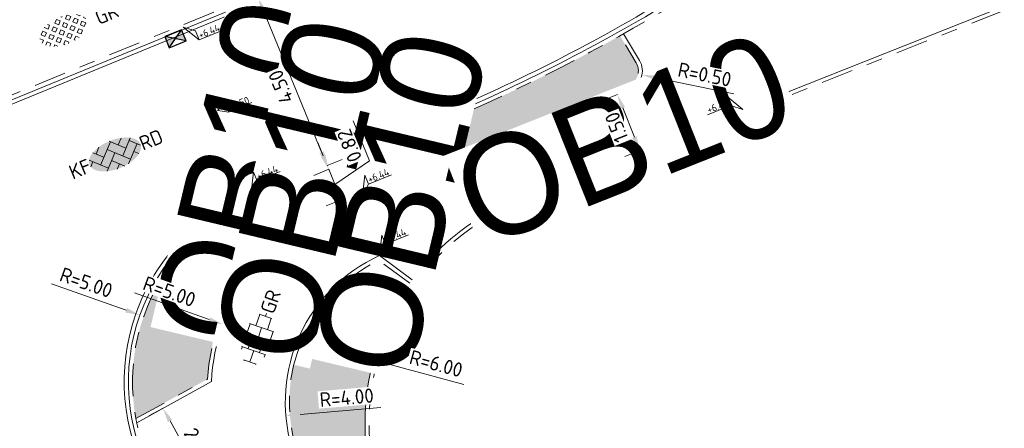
# Model space of a CAD drawing. Header units: metres. Extents: x 155090 to 155676, y 461362 to 461889.
# Tile 30 of 99: x 155177 to 155201, y 461672 to 461682. Entities that reach past the tile are written whole.
import ezdxf
from ezdxf.enums import TextEntityAlignment as Align

# ---------------------------------------------------------------- set-up
doc = ezdxf.new("R2018")
doc.units = ezdxf.units.M
doc.linetypes.add('VH-OPSLUITBAND-SO', pattern=[10, 4, -2, 2, -2])
doc.layers.get('0').update_dxf_attribs({"lineweight": 18})
doc.layers.get('Defpoints').update_dxf_attribs({"lineweight": 18})
for name, color, linetype, lineweight in [('B-WE-VH-VERHARDING_HALFVERHARDING_GRASBETONSTEEN-S-200', 130, 'Continuous', 18), ('N-WE-VH-KANTOPSLUITING-T18', 10, 'Continuous', 18), ('N-WE-VH-KANTOPSLUITING_OPSLUITBAND_100X200-G', 150, 'VH-OPSLUITBAND-SO', 18), ('N-WE-VH-KANTOPSLUITING_VOORKANT_BAND-G', 50, 'Continuous', 18), ('N-WE-VH-KANTVERHARDING_STREKLAAG-G', 60, 'Continuous', 18), ('N-WE-VH-VERHARDING_SBS-KF-KLEUR-KV-S', 7, 'Continuous', 18), ('N-WE-VH-VERHARDING_TEGEL-KLEUR-DUN-S', 7, 'Continuous', 18), ('X-XX-AL-HOOGTELABEL-S', 7, 'Continuous', 18), ('X-XX-AL-M', 7, 'Continuous', 18)]:
    doc.layers.add(name, color=color, linetype=linetype, lineweight=lineweight)
doc.layers.add('N-WE-GR-Groen-A-200', color=7, linetype='Continuous', lineweight=18, true_color=0x52a500)
doc.layers.add('N-WE-RI-HWA_KOLK-S-200', color=150, linetype='Continuous', lineweight=25, true_color=0x007fff)
doc.styles.add('NLCS-ISO', font='NLCS-ISO.ttf')
doc.styles.add('NLCS-ISO-M200-T18', font='NLCS-ISO.ttf', dxfattribs={"height": 0.36})
doc.dimstyles.new('NLCS-M200-T18-PIJL_L2_H1', dxfattribs={"dimscale": 0.2, "dimtxt": 2.5, "dimasz": 1.8, "dimexe": 2, "dimexo": 2, "dimgap": 0.7, "dimtad": 1, "dimzin": 0, "dimdsep": 46, "dimtxsty": 'NLCS-ISO-M200-T18', "dimcen": 0, "dimdle": 2, "dimclrd": 256, "dimclre": 256, "dimclrt": 10, "dimadec": 1, "dimazin": 0, "dimtfac": 1, "dimtdec": 3, "dimtofl": 0, "dimtmove": 0, "dimatfit": 3, "dimfxl": 2, "dimfxlon": 1, "dimtfillclr": 256, "dimtolj": 1, "dimtzin": 0, "dimlwd": -1, "dimlwe": -1, "dimarcsym": 0})
doc.dimstyles.new('NLCS-M200-T18-PIJL_L2_H2', dxfattribs={"dimscale": 0.2, "dimtxt": 0.36, "dimasz": 1.8, "dimexe": 2, "dimexo": 2, "dimgap": 0.7, "dimtad": 1, "dimzin": 0, "dimdsep": 46, "dimtxsty": 'NLCS-ISO-M200-T18', "dimcen": 0, "dimdle": 2, "dimclrd": 256, "dimclre": 256, "dimclrt": 10, "dimazin": 0, "dimtfac": 1, "dimtofl": 0, "dimtmove": 0, "dimatfit": 3, "dimfxl": 2, "dimfxlon": 1, "dimtfill": 1, "dimtfillclr": 256, "dimtolj": 1, "dimtzin": 0, "dimlwd": -1, "dimlwe": -1, "dimarcsym": 0})

# ---------------------------------------------------------------- blocks, each defined once
blk = doc.blocks.new('*U32')
h = blk.add_hatch(color=254)
h.dxf.hatch_style = 1
edge = h.paths.add_edge_path()
edge.add_ellipse((-0.07, -0.2), major_axis=(-3.43, 0), ratio=0.525143, start_angle=0, end_angle=360)
at = {"lineweight": 9}
for p, q in [((-2.23, -0.74), (0, 1.48)), ((-2.23, 0.74), (-1.57, 1.4)), ((-0.1, 1.58), (1.48, 0)), ((0.74, 0.74), (1.4, 1.4)), ((-3.44, -0.47), (-2.97, 0)), ((-3.31, 0.34), (-1.48, -1.48)), ((-2.52, 1.03), (-1.48, 0)), ((-1.77, -1.77), (0, 0)), ((-0.74, 0.74), (1.48, -1.48)), ((0.74, -0.74), (2.46, 0.98)), ((1.06, -1.91), (2.97, 0)), ((2.23, 0.74), (3.31, -0.34)), ((-0.74, -0.74), (0.5, -1.99)), ((2.23, -0.74), (2.72, -1.24)), ((-0.52, -2), (0, -1.48))]:
    blk.add_line(p, q, dxfattribs=at)
at = {"style": 'NLCS-ISO'}
blk.add_attdef('FORMAAT', text='', height=1.8, dxfattribs=at).set_placement((-3.47, -0.22), align=Align.MIDDLE_RIGHT)
blk.add_attdef('KLEUR', text='', height=1.8, dxfattribs=at).set_placement((3.32, -0.22), align=Align.MIDDLE_LEFT)
blk = doc.blocks.new('*U46')
at = {"lineweight": 9}
for p, q in [((-1.84, 1.5), (-1.5, 1.5)), ((-1.5, -1.6), (-1.5, 1.6)), ((0, -1.78), (0, 1.78)), ((0, 1.5), (1.5, 1.5)), ((1.5, -1.6), (1.5, 1.6)), ((-3.08, 0.75), (-3, 0.75)), ((-3, -0.83), (-3, 0.83)), ((-3, 0), (-1.5, 0)), ((-1.5, 0.75), (0, 0.75)), ((0, 0), (1.5, 0)), ((1.5, 0.75), (3, 0.75)), ((3, -0.83), (3, 0.83)), ((3, 0), (3.39, 0)), ((-3.08, -0.75), (-3, -0.75)), ((-1.5, -0.75), (0, -0.75)), ((1.5, -0.75), (3, -0.75)), ((-1.84, -1.5), (-1.5, -1.5)), ((0, -1.5), (1.5, -1.5))]:
    blk.add_line(p, q, dxfattribs=at)
at = {"style": 'NLCS-ISO'}
blk.add_attdef('FORMAAT', text='', height=1.8, dxfattribs=at).set_placement((-3.18, 0), align=Align.MIDDLE_RIGHT)
blk.add_attdef('KLEUR', text='', height=1.8, dxfattribs=at).set_placement((3.49, 0), align=Align.MIDDLE_LEFT)
blk = doc.blocks.new('*U51')
at = {"lineweight": 30, "flags": 106}
blk.add_attdef('OB', text='', height=0.36, dxfattribs=at).set_placement((0, 0.1), align=Align.BOTTOM_CENTER)
blk = doc.blocks.new('*D56')
at = {"layer": 'Defpoints', "color": 0, "transparency": 16777216}
for p in [(155185.455, 461673.649), (155191.245, 461672.074)]:
    blk.add_point(p, dxfattribs=at)
at = {"layer": 'X-XX-AL-M', "transparency": 16777216}
blk.add_line((155187.705, 461673.037), (155185.803, 461673.555), dxfattribs=at)
blk.add_solid([(155185.818, 461673.613), (155185.787, 461673.497), (155185.455, 461673.649)], dxfattribs=at)
at = {"layer": 'X-XX-AL-M', "color": 10, "transparency": 16777216, "insert": (155187.012, 461673.558), "char_height": 0.36, "attachment_point": 5, "rotation": 344.7814, "style": 'NLCS-ISO-M200-T18', "bg_fill": 3, "box_fill_scale": 1.1, "bg_fill_color": 256, "bg_fill_true_color": 13158600, "bg_fill_transparency": 0}
blk.add_mtext('\\A1;R=6.00', dxfattribs=at)
blk = doc.blocks.new('*D241')
at = {"layer": 'Defpoints', "color": 0, "transparency": 16777216}
for p in [(155187.264, 461672.605), (155183.278, 461672.264)]:
    blk.add_point(p, dxfattribs=at)
at = {"layer": 'X-XX-AL-M', "transparency": 16777216}
blk.add_line((155185.638, 461672.466), (155183.637, 461672.295), dxfattribs=at)
blk.add_solid([(155183.632, 461672.354), (155183.642, 461672.235), (155183.278, 461672.264)], dxfattribs=at)
at = {"layer": 'X-XX-AL-M', "color": 10, "transparency": 16777216, "insert": (155184.789, 461672.714), "char_height": 0.36, "attachment_point": 5, "rotation": 4.8935, "style": 'NLCS-ISO-M200-T18', "bg_fill": 3, "box_fill_scale": 1.1, "bg_fill_color": 256, "bg_fill_true_color": 13158600, "bg_fill_transparency": 0}
blk.add_mtext('\\A1;R=4.00', dxfattribs=at)
blk = doc.blocks.new('*U342')
at = {"lineweight": 18}
for p, q in [((2.46, 0.99), (0, 0)), ((0, 0), (2.46, -1.41)), ((2.46, -1.41), (2.46, 0.99)), ((8.66, -1.41), (2.46, -1.41))]:
    blk.add_line(p, q, dxfattribs=at)
at = {"lineweight": 18, "style": 'NLCS-ISO'}
blk.add_attdef('...', text='', height=1.8, dxfattribs=at).set_placement((5.56, -1.83), align=Align.BOTTOM_CENTER)
blk = doc.blocks.new('*U334')
at = {"lineweight": 18}
for p, q in [((2.46, -2.01), (0, 0)), ((0, 0), (2.46, -4.41)), ((2.46, -4.41), (2.46, -2.01)), ((8.66, -4.41), (2.46, -4.41))]:
    blk.add_line(p, q, dxfattribs=at)
at = {"lineweight": 18, "style": 'NLCS-ISO'}
blk.add_attdef('...', text='', height=1.8, dxfattribs=at).set_placement((5.56, -4.83), align=Align.BOTTOM_CENTER)
blk = doc.blocks.new('*U15')
at = {"lineweight": 18}
for p, q in [((2.46, 4.47), (0, 0)), ((2.46, 2.07), (2.46, 4.47)), ((0, 0), (2.46, 2.07)), ((8.66, 2.07), (2.46, 2.07))]:
    blk.add_line(p, q, dxfattribs=at)
at = {"lineweight": 18, "style": 'NLCS-ISO'}
blk.add_attdef('...', text='', height=1.8, dxfattribs=at).set_placement((5.56, 1.65), align=Align.BOTTOM_CENTER)
blk = doc.blocks.new('*U250')
at = {"lineweight": 18}
for p, q in [((-2.46, 2.07), (-2.46, 4.47)), ((-2.46, 4.47), (0, 0)), ((-8.66, 2.07), (-2.46, 2.07)), ((0, 0), (-2.46, 2.07))]:
    blk.add_line(p, q, dxfattribs=at)
at = {"lineweight": 18, "style": 'NLCS-ISO'}
blk.add_attdef('...', text='', height=1.8, dxfattribs=at).set_placement((-5.56, 1.65), align=Align.BOTTOM_CENTER)
blk = doc.blocks.new('SVH-GRASBETONSTEEN_02_KL-SO')
for p, q in [((-2.19, 1.29), (-2.16, 1.32)), ((-1.84, 0.93), (-2.19, 1.29)), ((-1.84, 0.93), (-1.48, 1.29)), ((-1.48, 1.29), (-1.69, 1.5)), ((-0.77, 1.29), (-0.41, 1.65)), ((-0.41, 0.93), (-0.77, 1.29)), ((-0.06, 1.29), (-0.41, 1.65)), ((-0.41, 0.93), (-0.06, 1.29)), ((0.3, 1.65), (0.22, 1.72)), ((0.3, 1.65), (0.36, 1.71)), ((0.65, 1.29), (0.99, 1.63)), ((1.01, 0.93), (0.65, 1.29)), ((1.01, 0.93), (1.36, 1.29)), ((1.36, 1.29), (1.04, 1.62)), ((2.43, 0.93), (2.13, 1.24)), ((-2.9, -0.13), (-3.26, 0.22)), ((-2.9, 0.58), (-2.55, 0.93)), ((-2.55, 0.22), (-2.9, 0.58)), ((-2.19, 0.58), (-2.55, 0.93)), ((-2.55, 0.22), (-2.19, 0.58)), ((-2.19, -0.13), (-1.84, 0.22)), ((-1.48, -0.13), (-1.84, 0.22)), ((-1.48, 0.58), (-1.13, 0.93)), ((-1.13, 0.22), (-1.48, 0.58)), ((-0.77, 0.58), (-1.13, 0.93)), ((-1.13, 0.22), (-0.77, 0.58)), ((-0.77, -0.13), (-0.41, 0.22)), ((-0.06, -0.13), (-0.41, 0.22)), ((-0.06, 0.58), (0.3, 0.93)), ((0.3, 0.22), (-0.06, 0.58)), ((0.65, 0.58), (0.3, 0.93)), ((0.3, 0.22), (0.65, 0.58)), ((0.65, -0.13), (1.01, 0.22)), ((1.36, -0.13), (1.01, 0.22)), ((1.36, 0.58), (1.72, 0.93)), ((1.72, 0.22), (1.36, 0.58)), ((2.08, 0.58), (1.72, 0.93)), ((1.72, 0.22), (2.08, 0.58)), ((2.08, -0.13), (2.43, 0.22)), ((2.43, 0.93), (2.5, 1)), ((2.79, -0.13), (2.43, 0.22)), ((2.79, 0.58), (2.85, 0.65)), ((3.02, 0.35), (2.79, 0.58)), ((-3.18, -0.41), (-2.9, -0.13)), ((-2.87, -0.81), (-2.55, -0.49)), ((-2.19, -0.84), (-2.55, -0.49)), ((-2.47, -1.12), (-2.19, -0.84)), ((-1.84, -0.49), (-2.19, -0.13)), ((-1.99, -1.36), (-1.84, -1.2)), ((-1.84, -0.49), (-1.48, -0.13)), ((-1.53, -1.51), (-1.84, -1.2)), ((-1.48, -0.84), (-1.13, -0.49)), ((-1.13, -1.2), (-1.48, -0.84)), ((-0.77, -0.84), (-1.13, -0.49)), ((-1.13, -1.2), (-0.77, -0.84)), ((-0.41, -0.49), (-0.77, -0.13)), ((-0.77, -1.56), (-0.41, -1.2)), ((-0.41, -0.49), (-0.06, -0.13)), ((-0.06, -1.56), (-0.41, -1.2)), ((-0.06, -0.84), (0.3, -0.49)), ((0.3, -1.2), (-0.06, -0.84)), ((0.65, -0.84), (0.3, -0.49)), ((0.3, -1.2), (0.65, -0.84)), ((1.01, -0.49), (0.65, -0.13)), ((0.65, -1.56), (1.01, -1.2)), ((1.01, -0.49), (1.36, -0.13)), ((1.32, -1.51), (1.01, -1.2)), ((1.36, -0.84), (1.72, -0.49)), ((1.72, -1.2), (1.36, -0.84)), ((2.08, -0.84), (1.72, -0.49)), ((1.72, -1.2), (2.08, -0.84)), ((2.43, -0.49), (2.08, -0.13)), ((2.43, -0.49), (2.79, -0.13)), ((-0.66, -1.66), (-0.77, -1.56)), ((-0.19, -1.69), (-0.06, -1.56)), ((0.73, -1.63), (0.65, -1.56))]:
    blk.add_line(p, q)
at = {"style": 'NLCS-ISO'}
blk.add_attdef('FORMAAT', text='', height=1.8, dxfattribs=at).set_placement((-4.31, -0.13), align=Align.MIDDLE_RIGHT)
blk.add_attdef('KLEUR', text='', height=1.8, dxfattribs=at).set_placement((4.19, -0.13), align=Align.MIDDLE_LEFT)
at = {"style": 'NLCS-ISO', "flags": 1}
blk.add_attdef('FUNCTIE', text='', height=1.8, dxfattribs=at).set_placement((-0.06, -2.88), align=Align.TOP_CENTER)
blk = doc.blocks.new('*D326')
at = {"layer": 'Defpoints', "color": 0, "transparency": 16777216}
for p in [(155181.711, 461674.535), (155186.418, 461672.849)]:
    blk.add_point(p, dxfattribs=at)
at = {"layer": 'X-XX-AL-M', "transparency": 16777216}
blk.add_line((155179.515, 461675.321), (155181.372, 461674.656), dxfattribs=at)
blk.add_solid([(155181.392, 461674.712), (155181.352, 461674.599), (155181.711, 461674.535)], dxfattribs=at)
at = {"layer": 'X-XX-AL-M', "color": 10, "transparency": 16777216, "insert": (155180.382, 461675.35), "char_height": 0.36, "attachment_point": 5, "rotation": 340.2972, "style": 'NLCS-ISO-M200-T18', "bg_fill": 3, "box_fill_scale": 1.1, "bg_fill_color": 256, "bg_fill_true_color": 13158600, "bg_fill_transparency": 0}
blk.add_mtext('\\A1;R=5.00', dxfattribs=at)
blk = doc.blocks.new('*D365')
at = {"layer": 'Defpoints', "color": 0, "transparency": 16777216}
for p in [(155182.593, 461682.646), (155184.304, 461678.484), (155184.304, 461678.484)]:
    blk.add_point(p, dxfattribs=at)
at = {"layer": 'X-XX-AL-M', "transparency": 16777216}
for p, q in [((155182.593, 461682.646), (155182.963, 461682.798)), ((155182.73, 461682.313), (155184.167, 461678.817)), ((155184.304, 461678.484), (155184.674, 461678.636))]:
    blk.add_line(p, q, dxfattribs=at)
for points in [[(155182.675, 461682.29), (155182.786, 461682.336), (155182.593, 461682.646)], [(155184.111, 461678.794), (155184.222, 461678.839), (155184.304, 461678.484)]]:
    blk.add_solid(points, dxfattribs=at)
at = {"layer": 'X-XX-AL-M', "color": 10, "transparency": 16777216, "insert": (155183.153, 461680.443), "char_height": 0.36, "attachment_point": 5, "rotation": 112.3353, "style": 'NLCS-ISO-M200-T18', "bg_fill": 3, "box_fill_scale": 1.1, "bg_fill_color": 256, "bg_fill_true_color": 13158600, "bg_fill_transparency": 0}
blk.add_mtext('\\A1;4.50', dxfattribs=at)
blk = doc.blocks.new('*D366')
at = {"layer": 'Defpoints', "color": 0, "transparency": 16777216}
blk.add_point((155184.652, 461677.635), dxfattribs=at)
at = {"layer": 'X-XX-AL-M', "transparency": 16777216}
for p, q in [((155185.357, 461678.604), (155184.949, 461679.595)), ((155184.205, 461678.724), (155184.068, 461679.057)), ((155184.497, 461678.013), (155185.357, 461678.604)), ((155184.342, 461678.391), (155183.972, 461678.239)), ((155184.652, 461677.635), (155184.282, 461677.483)), ((155184.789, 461677.302), (155184.926, 461676.969))]:
    blk.add_line(p, q, dxfattribs=at)
blk.add_solid([(155184.734, 461677.279), (155184.845, 461677.325), (155184.652, 461677.635)], dxfattribs=at)
at = {"layer": 'X-XX-AL-M', "color": 10, "transparency": 16777216, "insert": (155184.857, 461678.978), "char_height": 0.36, "attachment_point": 5, "rotation": 112.3353, "style": 'NLCS-ISO-M200-T18', "bg_fill": 3, "box_fill_scale": 1.1, "bg_fill_color": 256, "bg_fill_true_color": 13158600, "bg_fill_transparency": 0}
blk.add_mtext('\\A1;0.82', dxfattribs=at)
at = {"layer": 'Defpoints', "color": 0, "transparency": 16777216}
blk.add_point((155184.342, 461678.391), dxfattribs=at)
blk.add_point((155184.342, 461678.391), dxfattribs=at)
at = {"layer": 'X-XX-AL-M', "transparency": 16777216}
blk.add_line((155184.652, 461677.635), (155184.342, 461678.391), dxfattribs=at)
blk.add_solid([(155184.149, 461678.701), (155184.26, 461678.747), (155184.342, 461678.391)], dxfattribs=at)
blk = doc.blocks.new('*D367')
at = {"layer": 'Defpoints', "color": 0, "transparency": 16777216}
for p in [(155179.649, 461674.765), (155184.364, 461673.103)]:
    blk.add_point(p, dxfattribs=at)
at = {"layer": 'X-XX-AL-M', "transparency": 16777216}
blk.add_line((155177.449, 461675.54), (155179.309, 461674.885), dxfattribs=at)
blk.add_solid([(155179.329, 461674.941), (155179.289, 461674.828), (155179.649, 461674.765)], dxfattribs=at)
at = {"layer": 'X-XX-AL-M', "color": 10, "transparency": 16777216, "insert": (155178.316, 461675.574), "char_height": 0.36, "attachment_point": 5, "rotation": 340.5841, "style": 'NLCS-ISO-M200-T18', "bg_fill": 3, "box_fill_scale": 1.1, "bg_fill_color": 256, "bg_fill_true_color": 13158600, "bg_fill_transparency": 0}
blk.add_mtext('\\A1;R=5.00', dxfattribs=at)
blk = doc.blocks.new('*D368')
at = {"layer": 'Defpoints', "color": 0, "transparency": 16777216}
for p in [(155191.639, 461680.838), (155192.129, 461680.738)]:
    blk.add_point(p, dxfattribs=at)
at = {"layer": 'X-XX-AL-M', "transparency": 16777216}
blk.add_line((155194.414, 461680.272), (155192.482, 461680.666), dxfattribs=at)
blk.add_solid([(155192.494, 461680.725), (155192.47, 461680.607), (155192.129, 461680.738)], dxfattribs=at)
at = {"layer": 'X-XX-AL-M', "color": 10, "transparency": 16777216, "insert": (155193.688, 461680.747), "char_height": 0.36, "attachment_point": 5, "rotation": 348.4893, "style": 'NLCS-ISO-M200-T18', "bg_fill": 3, "box_fill_scale": 1.1, "bg_fill_color": 256, "bg_fill_true_color": 13158600, "bg_fill_transparency": 0}
blk.add_mtext('\\A1;R=0.50', dxfattribs=at)
blk = doc.blocks.new('*D372')
at = {"layer": 'Defpoints', "color": 0, "transparency": 16777216}
for p in [(155191.823, 461680.373), (155192.376, 461678.979), (155192.072, 461678.858)]:
    blk.add_point(p, dxfattribs=at)
at = {"layer": 'X-XX-AL-M', "transparency": 16777216}
for p, q in [((155191.518, 461680.252), (155191.147, 461680.104)), ((155191.651, 461679.917), (155191.939, 461679.192)), ((155192.072, 461678.858), (155191.7, 461678.71))]:
    blk.add_line(p, q, dxfattribs=at)
for points in [[(155191.595, 461679.895), (155191.707, 461679.939), (155191.518, 461680.252)], [(155191.883, 461679.17), (155191.995, 461679.214), (155192.072, 461678.858)]]:
    blk.add_solid(points, dxfattribs=at)
at = {"layer": 'X-XX-AL-M', "color": 10, "transparency": 16777216, "insert": (155191.498, 461679.437), "char_height": 0.36, "attachment_point": 5, "rotation": 111.6425, "style": 'NLCS-ISO-M200-T18', "bg_fill": 3, "box_fill_scale": 1.1, "bg_fill_color": 256, "bg_fill_true_color": 13158600, "bg_fill_transparency": 0}
blk.add_mtext('\\A1;1.50', dxfattribs=at)
blk = doc.blocks.new('*D373')
at = {"layer": 'Defpoints', "color": 0, "transparency": 16777216}
for p in [(155180.224, 461672.449), (155181.382, 461670.347), (155181.382, 461670.347)]:
    blk.add_point(p, dxfattribs=at)
at = {"layer": 'X-XX-AL-M', "transparency": 16777216}
for p, q in [((155180.224, 461672.449), (155179.874, 461672.256)), ((155180.398, 461672.134), (155181.208, 461670.662)), ((155181.382, 461670.347), (155181.031, 461670.154))]:
    blk.add_line(p, q, dxfattribs=at)
for points in [[(155180.451, 461672.163), (155180.345, 461672.105), (155180.224, 461672.449)], [(155181.261, 461670.691), (155181.156, 461670.633), (155181.382, 461670.347)]]:
    blk.add_solid(points, dxfattribs=at)
at = {"layer": 'X-XX-AL-M', "color": 10, "transparency": 16777216, "insert": (155181.083, 461671.552), "char_height": 0.36, "attachment_point": 5, "rotation": 298.833, "style": 'NLCS-ISO-M200-T18', "bg_fill": 3, "box_fill_scale": 1.1, "bg_fill_color": 256, "bg_fill_true_color": 13158600, "bg_fill_transparency": 0}
blk.add_mtext('\\A1;2.40', dxfattribs=at)
blk = doc.blocks.new('SRI-KOLK_STRAAT-SO')
h = blk.add_hatch(color=256)
h.dxf.hatch_style = 1
h.paths.add_polyline_path([(-1.125, 1.5), (-1.125, 0), (0, 0.75)])
h.paths.add_polyline_path([(1.125, 1.5), (0, 0.75), (1.125, 0)])
for p, q in [((-1.125, 0), (1.125, 1.5)), ((1.125, 0), (-1.125, 1.5))]:
    blk.add_line(p, q)
blk.add_lwpolyline([(-1.125, 0), (1.125, 0), (1.125, 1.5), (-1.125, 1.5)], close=True)

msp = doc.modelspace()

# ---------------------------------------------------------------- hatches: boundary and pattern name
at = {"layer": 'N-WE-GR-Groen-A-200', "true_color": 0x7fff00, "transparency": 33554585}
h = msp.add_hatch(color=70, dxfattribs=at)
h.dxf.hatch_style = 1
h.paths.add_polyline_path([(155191.584, 461681.713, -0.029982), (155186.771, 461679.389), (155182.502, 461677.635, 0.355979), (155179.55, 461672.192), (155181.328, 461673.171, -0.290218), (155184.537, 461677.589), (155191.786, 461680.466, 0.461506), (155191.983, 461681.042)])
h = msp.add_hatch(color=70, dxfattribs=at)
h.dxf.hatch_style = 1
edge = h.paths.add_edge_path()
edge.add_line((155186.361, 461675.559), (155185.591, 461676.128))
edge.add_arc((155187.264, 461672.605), 3.9, 115.3983, 197.6216)
edge.add_line((155183.547, 461671.424), (155182.781, 461671.003))
edge.add_line((155182.781, 461671.003), (155190.725, 461656.572))
edge.add_line((155190.725, 461656.572), (155192.653, 461657.626))
edge.add_line((155192.653, 461657.626), (155186.047, 461669.077))
edge.add_arc((155191.245, 461672.074), 6, 144.491, 209.9704, ccw=False)

# ---------------------------------------------------------------- linework, layer by layer
at = {"layer": 'N-WE-VH-KANTOPSLUITING_OPSLUITBAND_100X200-G', "ltscale": 0.2, "flags": 128}
for points in [[(155190.451, 461652.092), (155194.624, 461654.404), (155186.134, 461669.127, -0.457455), (155189.069, 461677.559), (155209.779, 461685.776), (155233.311, 461694.523, -0.359577), (155240.409, 461692.056), (155251.024, 461674.583)], [(155165.945, 461675.914), (155184.985, 461683.737, 0.036676), (155190.215, 461686.348), (155191.597, 461687.17)], [(155193.913, 461683.079), (155192.617, 461682.309, -0.036676), (155186.771, 461679.389), (155182.502, 461677.635, 0.447833), (155180.072, 461670.74), (155180.542, 461669.885)], [(155179.55, 461672.192), (155181.328, 461673.171, -0.290218), (155184.537, 461677.589), (155191.786, 461680.466, 0.461506), (155191.983, 461681.042), (155191.585, 461681.71)]]:
    msp.add_lwpolyline(points, format="xyb", dxfattribs=at)
at = {"layer": 'N-WE-VH-KANTOPSLUITING_VOORKANT_BAND-G', "ltscale": 0.2, "flags": 128}
for points in [[(155106.594, 461658.583), (155107.635, 461657.034, 0.356193), (155114.895, 461654.832), (155185.023, 461683.644, 0.036676), (155190.266, 461686.262), (155195.375, 461689.3, 0.411368), (155197.495, 461697.474), (155188.738, 461712.531)], [(155253.937, 461676.336), (155241.302, 461697.133, 0.340659), (155235.607, 461699.331), (155230.181, 461697.721, 0.018484), (155229.095, 461697.354), (155200.985, 461686.697, 0.043548), (155194.721, 461683.676), (155192.566, 461682.394, -0.036676), (155186.733, 461679.482), (155182.464, 461677.728, 0.447833), (155179.984, 461670.692), (155192.558, 461647.851), (155195.489, 461642.535), (155200.462, 461633.519)], [(155190.403, 461652.18), (155194.487, 461654.442), (155186.047, 461669.077, -0.457455), (155189.032, 461677.651), (155209.743, 461685.869), (155233.276, 461694.616, -0.359577), (155240.494, 461692.107), (155251.144, 461674.579), (155194.606, 461644.447)], [(155179.57, 461672.089), (155181.425, 461673.11, -0.293187), (155184.574, 461677.496), (155191.823, 461680.373, 0.461506), (155192.069, 461681.093), (155191.671, 461681.762)]]:
    msp.add_lwpolyline(points, format="xyb", dxfattribs=at)
at = {"layer": 'N-WE-VH-KANTVERHARDING_STREKLAAG-G', "ltscale": 0.2, "flags": 128}
msp.add_lwpolyline([(155165.93, 461675.686), (155185.063, 461683.547, 0.036676), (155190.32, 461686.172), (155191.186, 461686.687)], format="xyb", dxfattribs=at)
at = {"layer": 'N-WE-VH-KANTVERHARDING_STREKLAAG-G', "ltscale": 0.2}
msp.add_lwpolyline([(155193.378, 461683), (155192.512, 461682.485, -0.036676), (155186.693, 461679.579), (155182.424, 461677.825, 0.447833), (155179.892, 461670.641), (155180.363, 461669.786)], format="xyb", dxfattribs=at)

# ---------------------------------------------------------------- block references
at = {"layer": 'B-WE-VH-VERHARDING_HALFVERHARDING_GRASBETONSTEEN-S-200', "xscale": 0.2, "yscale": 0.2, "zscale": 0.2, "rotation": 22.53981141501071}
msp.add_blockref('SVH-GRASBETONSTEEN_02_KL-SO', (155177.778, 461681.847), dxfattribs=at).add_auto_attribs({'KLEUR': 'GR'})
at = {"layer": 'N-WE-RI-HWA_KOLK-S-200', "xscale": 0.2, "yscale": 0.2, "zscale": 0.2, "rotation": 22.33527524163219}
for p in [(155180.588, 461681.498), (155182.184, 461677.613)]:
    msp.add_blockref('SRI-KOLK_STRAAT-SO', p, dxfattribs=at)
at = {"layer": 'N-WE-VH-KANTOPSLUITING-T18'}
ref = msp.add_blockref('*U51', (155179.987, 461674.45), dxfattribs=dict(at, xscale=0.75, yscale=0.75, zscale=0.75, rotation=76.59655606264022))
lines = msp.add_mtext('OB10', dxfattribs={"layer": '0', "insert": (155179.914, 461674.467), "char_height": 2.5, "attachment_point": 1, "rotation": 76.5966, "bg_fill": 3, "box_fill_scale": 1, "bg_fill_color": 256, "bg_fill_transparency": 0})
ref.add_attrib('OB', '', (155179.914, 461674.467), dxfattribs={"flags": 48}).embed_mtext(lines)
ref = msp.add_blockref('*U51', (155181.515, 461673.998), dxfattribs=dict(at, xscale=0.75, yscale=0.75, zscale=0.75, rotation=76.59655606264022))
lines = msp.add_mtext('OB10', dxfattribs={"layer": '0', "insert": (155181.442, 461674.015), "char_height": 2.5, "attachment_point": 1, "rotation": 76.5966, "bg_fill": 3, "box_fill_scale": 1, "bg_fill_color": 256, "bg_fill_transparency": 0})
ref.add_attrib('OB', '', (155181.442, 461674.015), dxfattribs={"flags": 48}).embed_mtext(lines)
ref = msp.add_blockref('*U51', (155183.977, 461673.664), dxfattribs=dict(at, xscale=0.75, yscale=0.75, zscale=0.75, rotation=76.59655606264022))
lines = msp.add_mtext('OB10', dxfattribs={"layer": '0', "insert": (155183.904, 461673.681), "char_height": 2.5, "attachment_point": 1, "rotation": 76.5966, "bg_fill": 3, "box_fill_scale": 1, "bg_fill_color": 256, "bg_fill_transparency": 0})
ref.add_attrib('OB', '', (155183.904, 461673.681), dxfattribs={"flags": 48}).embed_mtext(lines)
ref = msp.add_blockref('*U51', (155187.238, 461678.661), dxfattribs=dict(at, xscale=0.75, yscale=0.75, zscale=0.75, rotation=21.64247166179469))
lines = msp.add_mtext('OB10', dxfattribs={"layer": '0', "insert": (155187.21, 461678.731), "char_height": 2.5, "attachment_point": 1, "rotation": 21.6425, "bg_fill": 3, "box_fill_scale": 1, "bg_fill_color": 256, "bg_fill_transparency": 0})
ref.add_attrib('OB', '', (155187.21, 461678.731), dxfattribs={"flags": 2}).embed_mtext(lines)
at = {"layer": 'N-WE-VH-VERHARDING_SBS-KF-KLEUR-KV-S', "xscale": 0.2, "yscale": 0.2, "zscale": 0.2, "rotation": 22.33527525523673}
msp.add_blockref('*U32', (155179.028, 461678.803), dxfattribs=at).add_auto_attribs({'FORMAAT': 'KF', 'KLEUR': 'RD'})
at = {"layer": 'N-WE-VH-VERHARDING_TEGEL-KLEUR-DUN-S'}
ref = msp.add_blockref('*U46', (155182.578, 461674.167), dxfattribs=dict(at, xscale=0.2000000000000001, yscale=0.2000000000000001, zscale=0.2000000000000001, rotation=71.05441697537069))
ref.add_attrib('KLEUR', 'GR', dxfattribs={"layer": '0', "height": 0.36, "rotation": 71.0544, "style": 'NLCS-ISO'}).set_placement((155182.805, 461674.828), align=Align.MIDDLE_LEFT)
at = {"layer": 'X-XX-AL-HOOGTELABEL-S', "xscale": 0.1, "yscale": 0.1, "zscale": 0.1}
for name, p, rotation, values in [('*U334', (155180.728, 461681.924), 22.33527525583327, {'...': '+6.44'}), ('*U342', (155181.58, 461679.851), 22.33527525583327, {'...': '+6.50'}), ('*U250', (155194.636, 461679.875), 21.64247166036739, {'...': '+6.42'}), ('*U15', (155182.416, 461677.816), 22.33527525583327, {'...': '+6.44'}), ('*U15', (155185.181, 461677.737), 22.33527525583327, {'...': '+6.44'}), ('*U15', (155185.603, 461676.244), 22.33527525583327, {'...': '+6.44'})]:
    msp.add_blockref(name, p, dxfattribs=dict(at, rotation=rotation)).add_auto_attribs(values)

# ---------------------------------------------------------------- next in the draw order: dimensions: what is measured, and where the dimension line sits
at = {"layer": 'X-XX-AL-M'}
for p1, p2, picture, middle in [((155182.593, 461682.646), (155184.304, 461678.484), '*D365', (155183.153, 461680.443)), ((155180.224, 461672.449), (155181.382, 461670.347), '*D373', (155181.083, 461671.552))]:
    dim = msp.add_aligned_dim(p1=p1, p2=p2, distance=0, dimstyle='NLCS-M200-T18-PIJL_L2_H1', override={"dimtxsty": 'NLCS-ISO-M200-T18', "dimtfill": 1}, dxfattribs=at)
    dim.commit()
    dim.dimension.update_dxf_attribs({"geometry": picture, "text_midpoint": middle})
dim = msp.add_radius_dim(center=(155191.639, 461680.838), mpoint=(155192.129, 461680.738), dimstyle='NLCS-M200-T18-PIJL_L2_H1', override={"dimpost": 'R=<>', "dimtxsty": 'NLCS-ISO-M200-T18', "dimtfill": 1}, dxfattribs=at)
dim.commit()
dim.dimension.update_dxf_attribs({"geometry": '*D368', "text_midpoint": (155193.688, 461680.747)})
dim = msp.add_radius_dim(center=(155191.245, 461672.074), mpoint=(155185.455, 461673.649), dimstyle='NLCS-M200-T18-PIJL_L2_H2', override={"dimpost": 'R=<>'}, dxfattribs=at)
dim.commit()
dim.dimension.update_dxf_attribs({"geometry": '*D56', "text_midpoint": (155186.928, 461673.249), "dimtype": 164})

# ---------------------------------------------------------------- next in the draw order: dimensions: what is measured, and where the dimension line sits
dim = msp.add_aligned_dim(p1=(155191.823, 461680.373), p2=(155192.376, 461678.979), distance=-0.328, dimstyle='NLCS-M200-T18-PIJL_L2_H1', override={"dimtxsty": 'NLCS-ISO-M200-T18', "dimtfill": 1}, dxfattribs=at)
dim.commit()
dim.dimension.update_dxf_attribs({"geometry": '*D372', "text_midpoint": (155191.498, 461679.437)})
dim = msp.add_linear_dim(base=(155184.342, 461678.391), p1=(155184.652, 461677.635), p2=(155184.342, 461678.391), angle=112.3353, dimstyle='NLCS-M200-T18-PIJL_L2_H1', override={"dimtxsty": 'NLCS-ISO-M200-T18', "dimtmove": 1, "dimtfill": 1}, dxfattribs=at)
dim.commit()
dim.dimension.update_dxf_attribs({"geometry": '*D366', "text_midpoint": (155185.303, 461678.733), "dimtype": 161})
dim = msp.add_radius_dim(center=(155187.264, 461672.605), mpoint=(155183.278, 461672.264), dimstyle='NLCS-M200-T18-PIJL_L2_H2', override={"dimpost": 'R=<>'}, dxfattribs=at)
dim.commit()
dim.dimension.update_dxf_attribs({"geometry": '*D241', "text_midpoint": (155184.817, 461672.396), "dimtype": 164})

# ---------------------------------------------------------------- next in the draw order: dimensions: what is measured, and where the dimension line sits
dim = msp.add_radius_dim(center=(155186.418, 461672.849), mpoint=(155181.711, 461674.535), dimstyle='NLCS-M200-T18-PIJL_L2_H1', override={"dimpost": 'R=<>', "dimtxsty": 'NLCS-ISO-M200-T18', "dimtfill": 1}, dxfattribs=at)
dim.commit()
dim.dimension.update_dxf_attribs({"geometry": '*D326', "text_midpoint": (155180.382, 461675.35)})

# ---------------------------------------------------------------- next in the draw order: dimensions: what is measured, and where the dimension line sits
dim = msp.add_radius_dim(center=(155184.364, 461673.103), mpoint=(155179.649, 461674.765), dimstyle='NLCS-M200-T18-PIJL_L2_H1', override={"dimpost": 'R=<>', "dimtxsty": 'NLCS-ISO-M200-T18', "dimtfill": 1}, dxfattribs=at)
dim.commit()
dim.dimension.update_dxf_attribs({"geometry": '*D367', "text_midpoint": (155178.316, 461675.574)})

# ---------------------------------------------------------------- next in the draw order: linework, layer by layer
at = {"layer": 'N-WE-VH-KANTOPSLUITING_OPSLUITBAND_100X200-G', "ltscale": 0.2, "flags": 128}
msp.add_lwpolyline([(155186.36, 461675.56), (155185.591, 461676.128, 0.374996), (155183.547, 461671.424), (155182.343, 461670.762)], format="xyb", dxfattribs=at)
at = {"layer": 'N-WE-VH-KANTOPSLUITING_VOORKANT_BAND-G', "ltscale": 0.2, "flags": 128}
msp.add_lwpolyline([(155186.419, 461675.64), (155185.603, 461676.244, 0.373419), (155183.427, 461671.473), (155182.295, 461670.849)], format="xyb", dxfattribs=at)

doc.saveas('drawing.dxf')
